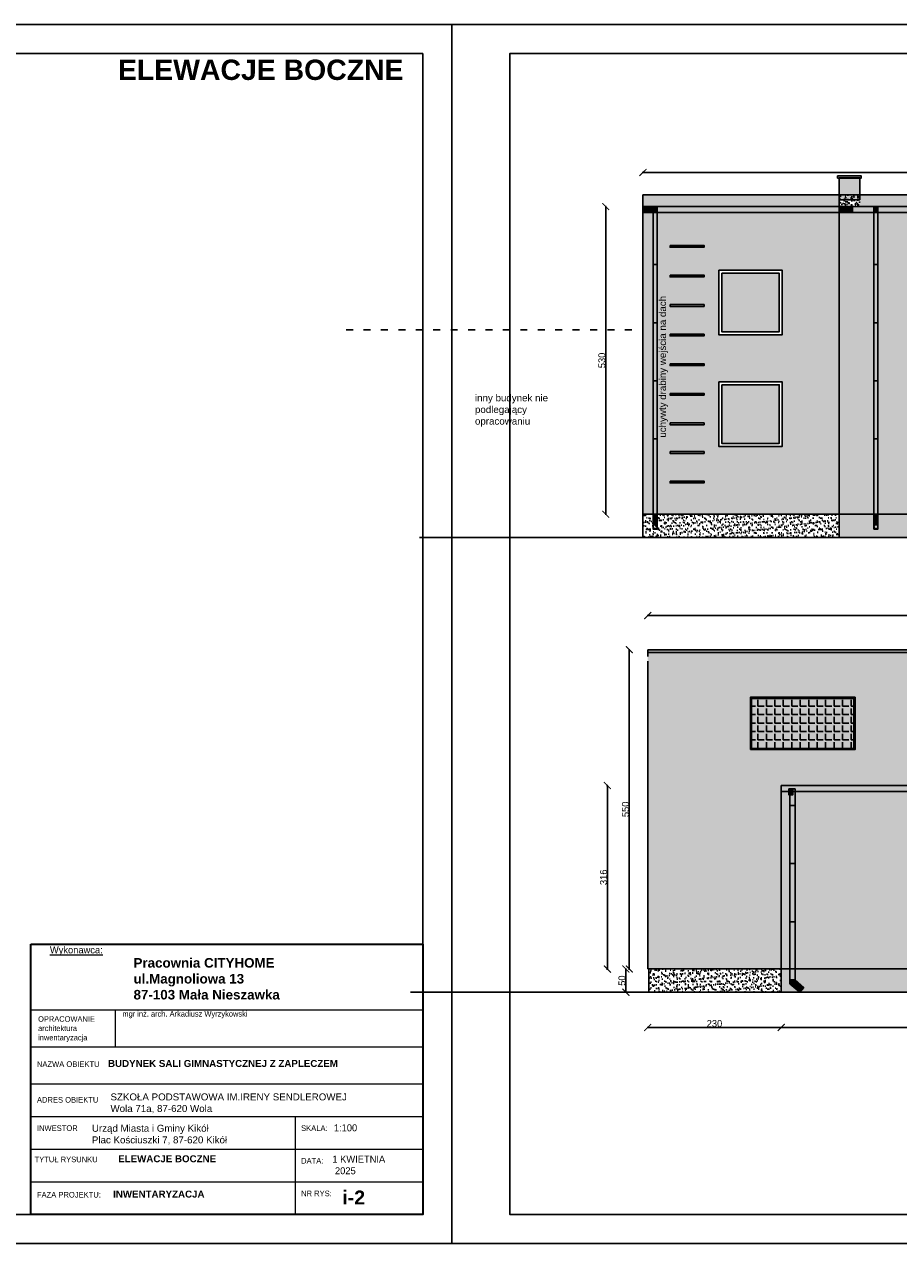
# Model space of a CAD drawing. Header units: inches. Extents: x 2722 to 20832, y 590 to 2922.
# Tile 10 of 25: x 7926 to 9431, y 590 to 2690. Entities that reach past the tile are written whole.
import ezdxf

# ---------------------------------------------------------------- set-up
doc = ezdxf.new("R2010")
doc.units = ezdxf.units.IN
doc.header["$MEASUREMENT"] = 0
doc.linetypes.add('ACAD_ISO03W100', pattern=[30, 12, -18])
doc.dimstyles.new('ISO-25', dxfattribs={"dimtxt": 12, "dimasz": 12, "dimexe": 1.25, "dimexo": 0.625, "dimtad": 1, "dimtoh": 1, "dimdec": 1, "dimtxsty": 'Standard', "dimblk": 'ARCHTICK', "dimcen": 2.5, "dimadec": 0, "dimazin": 0, "dimtfac": 1, "dimtdec": 1, "dimtmove": 0, "dimatfit": 3, "dimldrblk": 'ARCHTICK', "dimfxl": 1, "dimfxlon": 1, "dimarcsym": 0})
pattern_1 = [(37.5, (91.4354, 0), (-0.314967, 9.634119), [0, -7.6, 0, -8.5, 0, -8.125]), (7.5, (91.435, 0), (8.848884, 14.11073), [0, -4.1, 0, -6.85, 0, -2.625]), (327.5, (85.285, 0), (15.570709, 0.028295), [0, -2.5, 0, -9, 0, -11.75]), (317.5, (85.285, 0), (15.030633, 4.388378), [0, -1.25, 0, -5.9, 0, -6.75])]
pattern_2 = [(50, (0, 0), (14.345204, -1.255043), [1.5, -16.5]), (355, (0, 0), (-2.775027, 15.043843), [1.2, -13.2]), (100.45144, (1.195, -0.105), (11.570177, 13.7888), [1.274804, -14.022842]), (46.1842, (0, 4), (21.344827, -3.310386), [2.25, -24.75]), (96.63564, (1.779, 3.724), (18.69324, 19.482372), [1.912207, -21.034275]), (351.18416, (0, 4), (18.69324, 19.48237), [1.8, -19.8]), (21, (2, 3), (11.938141, -8.052378), [1.5, -16.5]), (326, (2, 3), (4.866307, 14.503), [1.2, -13.2]), (71.45144, (2.995, 2.329), (16.804448, 6.450623), [1.274804, -14.022842]), (37.5, (0, 0), (0.243197, 6.657877), [0, -13.04, 0, -13.4, 0, -13.25]), (7.5, (0, 0), (5.2613907, 7.8882342), [0, -7.64, 0, -12.74, 0, -5.05]), (327.5, (-4.46, 0), (10.6764487, -0.4510974), [0, -5, 0, -15.6, 0, -20.7]), (317.5, (-6.46, 0), (11.663723, 2.0021), [0, -6.5, 0, -10.36, 0, -14.7])]

# ---------------------------------------------------------------- blocks, each defined once
blk = doc.blocks.new('_ArchTick')
at = {"color": 0, "linetype": 'ByBlock', "const_width": 0.15}
blk.add_lwpolyline([(-0.5, -0.5), (0.5, 0.5)], dxfattribs=at)
blk = doc.blocks.new('*D138')
at = {"color": 0, "lineweight": -2, "transparency": 16777216}
for p, q in [((8927.9, 2376.2), (8925.7, 2376.2)), ((8926.9, 2376.2), (8926.9, 1846.2)), ((8927.9, 1846.2), (8925.7, 1846.2))]:
    blk.add_line(p, q, dxfattribs=at)
at = {"layer": 'Defpoints', "color": 0, "transparency": 16777216}
for p in [(9328.9, 2376.2), (8926.9, 1846.2), (9328.9, 1846.2)]:
    blk.add_point(p, dxfattribs=at)
at = {"color": 0, "lineweight": -2, "transparency": 16777216, "xscale": 12, "yscale": 12, "zscale": 12}
for p, rotation in [((8926.9, 2376.2), 90), ((8926.9, 1846.2), 270)]:
    blk.add_blockref('_ArchTick', p, dxfattribs=dict(at, rotation=rotation))
at = {"color": 0, "transparency": 16777216, "insert": (8920.3, 2111.2), "char_height": 12, "attachment_point": 5, "rotation": 90}
blk.add_mtext('530', dxfattribs=at)
blk = doc.blocks.new('*D141')
at = {"color": 0, "lineweight": -2, "transparency": 16777216}
for p, q in [((8990.9, 2433.9), (8990.9, 2436.1)), ((10848.9, 2433.9), (10848.9, 2436.1)), ((8990.9, 2434.9), (10848.9, 2434.9))]:
    blk.add_line(p, q, dxfattribs=at)
at = {"layer": 'Defpoints', "color": 0, "transparency": 16777216}
for p in [(10848.9, 2434.9), (8990.9, 2376.2), (10848.9, 2376.2)]:
    blk.add_point(p, dxfattribs=at)
at = {"color": 0, "lineweight": -2, "transparency": 16777216, "xscale": 12, "yscale": 12, "zscale": 12, "rotation": 180}
blk.add_blockref('_ArchTick', (8990.9, 2434.9), dxfattribs=at)
at = {"color": 0, "lineweight": -2, "transparency": 16777216, "xscale": 12, "yscale": 12, "zscale": 12}
blk.add_blockref('_ArchTick', (10848.9, 2434.9), dxfattribs=at)
at = {"color": 0, "transparency": 16777216, "insert": (9919.9, 2441.5), "char_height": 12, "attachment_point": 5}
blk.add_mtext('1858', dxfattribs=at)
blk = doc.blocks.new('*D142')
at = {"color": 0, "lineweight": -2, "transparency": 16777216}
for p, q in [((8962.5, 1063), (8960.3, 1063)), ((8961.5, 1063), (8961.5, 1023)), ((8962.5, 1023), (8960.3, 1023))]:
    blk.add_line(p, q, dxfattribs=at)
at = {"layer": 'Defpoints', "color": 0, "transparency": 16777216}
for p in [(9001.1, 1063), (8961.5, 1023), (9001.1, 1023)]:
    blk.add_point(p, dxfattribs=at)
at = {"color": 0, "lineweight": -2, "transparency": 16777216, "xscale": 12, "yscale": 12, "zscale": 12}
for p, rotation in [((8961.5, 1063), 90), ((8961.5, 1023), 270)]:
    blk.add_blockref('_ArchTick', p, dxfattribs=dict(at, rotation=rotation))
at = {"color": 0, "transparency": 16777216, "insert": (8954.9, 1043), "char_height": 12, "attachment_point": 5, "rotation": 90}
blk.add_mtext('50', dxfattribs=at)
blk = doc.blocks.new('*D143')
at = {"color": 0, "lineweight": -2, "transparency": 16777216}
for p, q in [((8968.5, 1613), (8966.3, 1613)), ((8967.5, 1613), (8967.5, 1063)), ((8968.5, 1063), (8966.3, 1063))]:
    blk.add_line(p, q, dxfattribs=at)
at = {"layer": 'Defpoints', "color": 0, "transparency": 16777216}
for p in [(8999.1, 1613), (8967.5, 1063), (8999.1, 1063)]:
    blk.add_point(p, dxfattribs=at)
at = {"color": 0, "lineweight": -2, "transparency": 16777216, "xscale": 12, "yscale": 12, "zscale": 12}
for p, rotation in [((8967.5, 1613), 90), ((8967.5, 1063), 270)]:
    blk.add_blockref('_ArchTick', p, dxfattribs=dict(at, rotation=rotation))
at = {"color": 0, "transparency": 16777216, "insert": (8960.9, 1338), "char_height": 12, "attachment_point": 5, "rotation": 90}
blk.add_mtext('550', dxfattribs=at)
blk = doc.blocks.new('*D144')
at = {"color": 0, "lineweight": -2, "transparency": 16777216}
for p, q in [((8999.1, 1670.7), (8999.1, 1672.9)), ((10857.1, 1671.7), (8999.1, 1671.7)), ((10857.1, 1670.7), (10857.1, 1672.9))]:
    blk.add_line(p, q, dxfattribs=at)
at = {"layer": 'Defpoints', "color": 0, "transparency": 16777216}
for p in [(8999.1, 1671.7), (8999.1, 1613), (10857.1, 1613)]:
    blk.add_point(p, dxfattribs=at)
at = {"color": 0, "lineweight": -2, "transparency": 16777216, "xscale": 12, "yscale": 12, "zscale": 12, "rotation": 180}
blk.add_blockref('_ArchTick', (8999.1, 1671.7), dxfattribs=at)
at = {"color": 0, "lineweight": -2, "transparency": 16777216, "xscale": 12, "yscale": 12, "zscale": 12}
blk.add_blockref('_ArchTick', (10857.1, 1671.7), dxfattribs=at)
at = {"color": 0, "transparency": 16777216, "insert": (9928.1, 1678.3), "char_height": 12, "attachment_point": 5}
blk.add_mtext('1858', dxfattribs=at)
blk = doc.blocks.new('*D145')
at = {"color": 0, "lineweight": -2, "transparency": 16777216}
for p, q in [((8999.1, 963.4), (8999.1, 961.1)), ((8999.1, 962.4), (9229.1, 962.4)), ((9229.1, 963.4), (9229.1, 961.1))]:
    blk.add_line(p, q, dxfattribs=at)
at = {"layer": 'Defpoints', "color": 0, "transparency": 16777216}
for p in [(8999.1, 1104.3), (9229.1, 1104.3), (9229.1, 962.4)]:
    blk.add_point(p, dxfattribs=at)
at = {"color": 0, "lineweight": -2, "transparency": 16777216, "xscale": 12, "yscale": 12, "zscale": 12, "rotation": 180}
blk.add_blockref('_ArchTick', (8999.1, 962.4), dxfattribs=at)
at = {"color": 0, "lineweight": -2, "transparency": 16777216, "xscale": 12, "yscale": 12, "zscale": 12}
blk.add_blockref('_ArchTick', (9229.1, 962.4), dxfattribs=at)
at = {"color": 0, "transparency": 16777216, "insert": (9114.1, 969), "char_height": 12, "attachment_point": 5}
blk.add_mtext('230', dxfattribs=at)
blk = doc.blocks.new('*D148')
at = {"color": 0, "lineweight": -2, "transparency": 16777216}
for p, q in [((9229.1, 963.4), (9229.1, 961.1)), ((9229.1, 962.4), (9741.1, 962.4)), ((9741.1, 963.4), (9741.1, 961.1))]:
    blk.add_line(p, q, dxfattribs=at)
at = {"layer": 'Defpoints', "color": 0, "transparency": 16777216}
for p in [(9229.1, 1104.3), (9741.1, 1063), (9741.1, 962.4)]:
    blk.add_point(p, dxfattribs=at)
at = {"color": 0, "lineweight": -2, "transparency": 16777216, "xscale": 12, "yscale": 12, "zscale": 12, "rotation": 180}
blk.add_blockref('_ArchTick', (9229.1, 962.4), dxfattribs=at)
at = {"color": 0, "lineweight": -2, "transparency": 16777216, "xscale": 12, "yscale": 12, "zscale": 12}
blk.add_blockref('_ArchTick', (9741.1, 962.4), dxfattribs=at)
at = {"color": 0, "transparency": 16777216, "insert": (9485.1, 969), "char_height": 12, "attachment_point": 5}
blk.add_mtext('512', dxfattribs=at)
blk = doc.blocks.new('*D150')
at = {"color": 0, "lineweight": -2, "transparency": 16777216}
for p, q in [((8930.7, 1379), (8928.4, 1379)), ((8929.7, 1379), (8929.7, 1063)), ((8930.7, 1063), (8928.4, 1063))]:
    blk.add_line(p, q, dxfattribs=at)
at = {"layer": 'Defpoints', "color": 0, "transparency": 16777216}
for p in [(9229.1, 1379), (8929.7, 1063), (9229.1, 1063)]:
    blk.add_point(p, dxfattribs=at)
at = {"color": 0, "lineweight": -2, "transparency": 16777216, "xscale": 12, "yscale": 12, "zscale": 12}
for p, rotation in [((8929.7, 1379), 90), ((8929.7, 1063), 270)]:
    blk.add_blockref('_ArchTick', p, dxfattribs=dict(at, rotation=rotation))
at = {"color": 0, "transparency": 16777216, "insert": (8923.1, 1221), "char_height": 12, "attachment_point": 5, "rotation": 90}
blk.add_mtext('316', dxfattribs=at)

msp = doc.modelspace()

# ---------------------------------------------------------------- hatches: boundary and pattern name
at = {"true_color": 0x636466, "transparency": 33554610}
h = msp.add_hatch(color=251, dxfattribs=at)
h.dxf.hatch_style = 1
h.paths.add_polyline_path([(9326.01, 2429), (9326.01, 2425.42), (9366.95, 2425.42), (9366.95, 2429)])
at = {"linetype": 'ACAD_ISO03W100', "true_color": 0xc7c8ca}
h = msp.add_hatch(color=9, dxfattribs=at)
h.dxf.hatch_style = 1
h.paths.add_polyline_path([(9364.22, 2425.48), (9328.9, 2425.48), (9328.9, 2396.22), (9364.22, 2396.22)])
at = {"true_color": 0x000000, "transparency": 33554687}
h = msp.add_hatch(dxfattribs=at)
h.set_pattern_fill('AR-CONC', color=18, scale=2)
h.set_pattern_definition(pattern_2)
h.paths.add_polyline_path([(9328.9, 2396.22), (8990.9, 2396.22), (8990.9, 2376.22), (9328.9, 2376.22)], flags=17)
at = {"linetype": 'ACAD_ISO03W100', "true_color": 0xc7c8ca}
h = msp.add_hatch(color=9, dxfattribs=at)
h.dxf.hatch_style = 1
h.paths.add_polyline_path([(9364.22, 2396.22), (9328.9, 2396.22), (9328.9, 2388.11), (9364.22, 2388.11)])
at = {"true_color": 0xc7c8ca, "transparency": 33554610}
h = msp.add_hatch(dxfattribs=at)
h.set_pattern_fill('AR-CONC', color=9, scale=2)
h.set_pattern_definition(pattern_2)
h.paths.add_polyline_path([(9364.22, 2396.22), (9328.9, 2396.22), (9328.9, 2376.22), (9364.22, 2376.22)], flags=17)
h = msp.add_hatch(dxfattribs=at)
h.set_pattern_fill('AR-CONC', color=9, scale=2)
h.set_pattern_definition(pattern_2)
h.paths.add_polyline_path([(9364.22, 2396.22), (9328.9, 2396.22), (9328.9, 2376.22), (9364.22, 2376.22)])
at = {"true_color": 0x000000, "transparency": 33554687}
h = msp.add_hatch(dxfattribs=at)
h.set_pattern_fill('AR-CONC', color=18, scale=2)
h.set_pattern_definition(pattern_2)
h.paths.add_polyline_path([(10848.9, 2396.22), (9364.22, 2396.22), (9364.22, 2376.22), (10848.9, 2376.22)])
at = {"true_color": 0xc7c8ca, "transparency": 33554559}
h = msp.add_hatch(color=9, dxfattribs=at)
h.dxf.hatch_style = 1
h.paths.add_polyline_path([(9328.9, 2376.22), (8990.9, 2376.22), (8990.9, 1846.22), (9328.9, 1846.22)])
h.paths.add_polyline_path([(9230.74, 2266.47), (9230.74, 2155.5), (9121.6, 2155.5), (9121.6, 2266.47)], flags=16)
h.paths.add_polyline_path([(9230.74, 2074.19), (9230.74, 1963.22), (9121.6, 1963.22), (9121.6, 2074.19)], flags=16)
at = {"true_color": 0x636466, "transparency": 33554610}
h = msp.add_hatch(color=251, dxfattribs=at)
h.dxf.hatch_style = 1
h.paths.add_polyline_path([(9008.56, 2376.22), (8990.9, 2376.22), (8990.9, 2366.06), (9008.56, 2366.06)])
h = msp.add_hatch(color=251, dxfattribs=at)
h.dxf.hatch_style = 1
h.paths.add_polyline_path([(9008.56, 1976.22), (9015.5, 1976.22), (9015.5, 2376.22), (9008.56, 2376.22)])
h = msp.add_hatch(color=251, dxfattribs=at)
h.dxf.hatch_style = 1
h.paths.add_polyline_path([(9008.56, 2076.22), (9015.5, 2076.22), (9015.5, 2376.22), (9008.56, 2376.22)])
h = msp.add_hatch(color=251, dxfattribs=at)
h.dxf.hatch_style = 1
h.paths.add_polyline_path([(9008.56, 2176.22), (9015.5, 2176.22), (9015.5, 2376.22), (9008.56, 2376.22)])
h = msp.add_hatch(color=251, dxfattribs=at)
h.dxf.hatch_style = 1
h.paths.add_polyline_path([(9008.56, 2276.22), (9015.5, 2276.22), (9015.5, 2376.22), (9008.56, 2376.22)])
h = msp.add_hatch(color=251, dxfattribs=at)
h.dxf.hatch_style = 1
h.paths.add_polyline_path([(9015.5, 2376.22), (9008.56, 2376.22), (9008.56, 2366.06), (9015.5, 2366.06)])
h = msp.add_hatch(color=251, dxfattribs=at)
h.dxf.hatch_style = 1
h.paths.add_polyline_path([(9328.9, 2366.06), (9328.9, 2376.22), (9015.5, 2376.22), (9015.5, 2366.06)])
at = {"true_color": 0x000000, "transparency": 33554687}
h = msp.add_hatch(dxfattribs=at)
h.set_pattern_fill('AR-CONC', color=18, scale=2)
h.set_pattern_definition(pattern_2)
h.paths.add_polyline_path([(9364.22, 2387.72), (9328.9, 2387.72), (9328.9, 2376.22), (9364.22, 2376.22)])
at = {"true_color": 0xc7c8ca}
h = msp.add_hatch(color=9, dxfattribs=at)
h.dxf.hatch_style = 1
h.paths.add_polyline_path([(9328.9, 2376.22), (9328.9, 1846.22), (10838.9, 1846.22), (10848.9, 1846.22), (10848.9, 2376.22)])
h.paths.add_polyline_path([(9873.9, 2141.22), (9873.9, 1976.22), (9728.9, 1976.22), (9728.9, 2141.22)], flags=16)
h.paths.add_polyline_path([(9868.9, 2136.22), (9868.9, 1981.22), (9733.9, 1981.22), (9733.9, 2136.22)], flags=0)
h.paths.add_polyline_path([(9867.9, 2135.22), (9867.9, 1982.22), (9734.9, 1982.22), (9734.9, 2135.22)], flags=0)
h.paths.add_polyline_path([(9683.9, 2141.22), (9683.9, 1976.22), (9538.9, 1976.22), (9538.9, 2141.22)], flags=16)
h.paths.add_polyline_path([(9678.9, 2136.22), (9678.9, 1981.22), (9543.9, 1981.22), (9543.9, 2136.22)], flags=0)
h.paths.add_polyline_path([(9677.9, 2135.22), (9677.9, 1982.22), (9544.9, 1982.22), (9544.9, 2135.22)], flags=0)
h.paths.add_polyline_path([(9949.9, 2141.22), (10094.9, 2141.22), (10094.9, 1976.22), (9949.9, 1976.22)], flags=16)
h.paths.add_polyline_path([(9954.9, 2136.22), (10089.9, 2136.22), (10089.9, 1981.22), (9954.9, 1981.22)], flags=0)
h.paths.add_polyline_path([(9955.9, 2135.22), (10088.9, 2135.22), (10088.9, 1982.22), (9955.9, 1982.22)], flags=0)
h.paths.add_polyline_path([(10140.9, 2141.22), (10285.9, 2141.22), (10285.9, 1976.22), (10140.9, 1976.22)], flags=16)
h.paths.add_polyline_path([(10145.9, 2136.22), (10280.9, 2136.22), (10280.9, 1981.22), (10145.9, 1981.22)], flags=0)
h.paths.add_polyline_path([(10146.9, 2135.22), (10279.9, 2135.22), (10279.9, 1982.22), (10146.9, 1982.22)], flags=0)
h.paths.add_polyline_path([(10333.9, 2141.22), (10478.9, 2141.22), (10478.9, 1976.22), (10333.9, 1976.22)], flags=16)
h.paths.add_polyline_path([(10338.9, 2136.22), (10473.9, 2136.22), (10473.9, 1981.22), (10338.9, 1981.22)], flags=0)
h.paths.add_polyline_path([(10339.9, 2135.22), (10472.9, 2135.22), (10472.9, 1982.22), (10339.9, 1982.22)], flags=0)
h.paths.add_polyline_path([(10533.9, 2141.22), (10678.9, 2141.22), (10678.9, 1976.22), (10533.9, 1976.22)], flags=16)
h.paths.add_polyline_path([(10538.9, 2136.22), (10673.9, 2136.22), (10673.9, 1981.22), (10538.9, 1981.22)], flags=0)
h.paths.add_polyline_path([(10539.9, 2135.22), (10672.9, 2135.22), (10672.9, 1982.22), (10539.9, 1982.22)], flags=0)
at = {"true_color": 0x636466, "transparency": 33554610}
h = msp.add_hatch(color=251, dxfattribs=at)
h.dxf.hatch_style = 1
h.paths.add_polyline_path([(9328.9, 2376.22), (9328.9, 2366.06), (9388.65, 2366.06), (9388.65, 2376.22)])
h = msp.add_hatch(color=251, dxfattribs=at)
h.dxf.hatch_style = 1
h.paths.add_polyline_path([(9346.56, 2376.22), (9328.9, 2376.22), (9328.9, 2366.06), (9346.56, 2366.06)])
h = msp.add_hatch(color=251, dxfattribs=at)
h.dxf.hatch_style = 1
h.paths.add_polyline_path([(9353.5, 2376.22), (9346.56, 2376.22), (9346.56, 2366.06), (9353.5, 2366.06)])
h = msp.add_hatch(color=251, dxfattribs=at)
h.dxf.hatch_style = 1
h.paths.add_polyline_path([(9395.59, 2376.22), (9388.65, 2376.22), (9388.65, 2366.06), (9395.59, 2366.06)])
h = msp.add_hatch(color=251, dxfattribs=at)
h.dxf.hatch_style = 1
h.paths.add_polyline_path([(10848.9, 2376.22), (9395.59, 2376.22), (9395.59, 2366.06), (10848.9, 2366.06)])
h = msp.add_hatch(color=251, dxfattribs=at)
h.dxf.hatch_style = 1
h.paths.add_polyline_path([(9395.59, 2366.06), (9388.65, 2366.06), (9388.65, 2276.22), (9395.59, 2276.22)])
h = msp.add_hatch(color=251, dxfattribs=at)
h.dxf.hatch_style = 1
h.paths.add_polyline_path([(9395.59, 2276.22), (9388.65, 2276.22), (9388.65, 2176.22), (9395.59, 2176.22)])
at = {"transparency": 33554508}
h = msp.add_hatch(color=256, dxfattribs=at)
h.dxf.hatch_style = 1
h.set_gradient(color1=(94, 103, 175))
h.paths.add_polyline_path([(9225.74, 2160.5), (9225.74, 2261.47), (9126.6, 2261.47), (9126.6, 2160.5)])
at = {"true_color": 0x636466, "transparency": 33554610}
h = msp.add_hatch(color=251, dxfattribs=at)
h.dxf.hatch_style = 1
h.paths.add_polyline_path([(9395.59, 2176.22), (9388.65, 2176.22), (9388.65, 2076.22), (9395.59, 2076.22)])
at = {"transparency": 33554508}
h = msp.add_hatch(color=256, dxfattribs=at)
h.dxf.hatch_style = 1
h.set_gradient(color1=(94, 103, 175))
h.paths.add_polyline_path([(9225.74, 1968.22), (9225.74, 2069.19), (9126.6, 2069.19), (9126.6, 1968.22)])
at = {"true_color": 0x636466, "transparency": 33554610}
h = msp.add_hatch(color=251, dxfattribs=at)
h.dxf.hatch_style = 1
h.paths.add_polyline_path([(9395.59, 2076.22), (9388.65, 2076.22), (9388.65, 1976.22), (9395.59, 1976.22)])
h = msp.add_hatch(color=251, dxfattribs=at)
h.dxf.hatch_style = 1
h.paths.add_polyline_path([(9015.5, 1976.22), (9008.56, 1976.22), (9008.56, 1846.22), (9015.5, 1846.22)])
h = msp.add_hatch(color=251, dxfattribs=at)
h.dxf.hatch_style = 1
h.paths.add_polyline_path([(9395.59, 1976.22), (9388.65, 1976.22), (9388.65, 1846.22), (9395.59, 1846.22)])
at = {"true_color": 0xc7c8ca, "transparency": 33554559}
h = msp.add_hatch(dxfattribs=at)
h.set_pattern_fill('AR-SAND', color=9, scale=5)
h.set_pattern_definition(pattern_1)
h.paths.add_polyline_path([(9328.9, 1846.22), (8990.9, 1846.22), (8990.9, 1806.22), (9328.9, 1806.22)])
at = {"true_color": 0x636466, "transparency": 33554610}
h = msp.add_hatch(color=251, dxfattribs=at)
h.dxf.hatch_style = 1
h.paths.add_polyline_path([(9015.5, 1846.22), (9008.56, 1846.22), (9008.56, 1824.68, -1), (9015.5, 1824.68)])
at = {"true_color": 0xc7c8ca}
h = msp.add_hatch(dxfattribs=at)
h.set_pattern_fill('AR-SAND', color=9, scale=5)
h.set_pattern_definition(pattern_1)
h.paths.add_polyline_path([(10846.9, 1846.22), (10678.9, 1846.22), (9328.9, 1846.22), (9328.9, 1806.22), (10846.9, 1806.22)])
at = {"true_color": 0x636466, "transparency": 33554610}
h = msp.add_hatch(color=251, dxfattribs=at)
h.dxf.hatch_style = 1
h.paths.add_polyline_path([(9395.59, 1846.22), (9388.65, 1846.22), (9388.65, 1824.68, -1), (9395.59, 1824.68)])
h = msp.add_hatch(color=251, dxfattribs=at)
h.dxf.hatch_style = 1
h.paths.add_polyline_path([(10857.11, 1613.02), (10519.11, 1613.02), (8999.11, 1613.02), (8999.11, 1608.02), (10519.11, 1608.02), (10857.11, 1608.02)])
at = {"true_color": 0x939598, "transparency": 33554585}
h = msp.add_hatch(color=252, dxfattribs=at)
h.dxf.hatch_style = 1
h.paths.add_polyline_path([(8999.11, 1063.02), (9229.11, 1063.02), (9229.11, 1379.02), (10857.11, 1379.02), (10857.11, 1593.02), (10857.11, 1608.02), (10519.11, 1608.02), (8999.11, 1608.02), (8999.11, 1593.02)])
h.paths.add_polyline_path([(9176.11, 1441.02), (9176.11, 1531.02), (9356.11, 1531.02), (9356.11, 1441.02)], flags=16)
h.paths.add_polyline_path([(9178.11, 1443.02), (9178.11, 1529.02), (9354.11, 1529.02), (9354.11, 1443.02)], flags=0)
h.paths.add_polyline_path([(9669.11, 1441.02), (9669.11, 1531.02), (9849.11, 1531.02), (9849.11, 1441.02)], flags=16)
h.paths.add_polyline_path([(9671.11, 1443.02), (9671.11, 1529.02), (9847.11, 1529.02), (9847.11, 1443.02)], flags=0)
h.paths.add_polyline_path([(10162.11, 1441.02), (10162.11, 1531.02), (10342.11, 1531.02), (10342.11, 1441.02)], flags=16)
h.paths.add_polyline_path([(10164.11, 1443.02), (10164.11, 1529.02), (10340.11, 1529.02), (10340.11, 1443.02)], flags=0)
at = {"true_color": 0x000000}
h = msp.add_hatch(dxfattribs=at)
h.set_pattern_fill('ANGLE', color=18, scale=53)
h.set_pattern_definition([(0, (-343.179, 0), (0, 14.575), [10.6, -3.975]), (90, (-343.179, 0), (-14.575, 9e-16), [10.6, -3.975])])
h.paths.add_polyline_path([(9178.11, 1529.02), (9178.11, 1443.02), (9354.11, 1443.02), (9354.11, 1529.02)])
at = {"true_color": 0xc7c8ca, "transparency": 33554559}
h = msp.add_hatch(color=9, dxfattribs=at)
h.dxf.hatch_style = 1
h.set_gradient(color1=(199, 200, 202))
h.paths.add_polyline_path([(9354.11, 1529.02), (9178.11, 1529.02), (9178.11, 1443.02), (9354.11, 1443.02)])
at = {"true_color": 0xc7c8ca, "transparency": 33554585}
h = msp.add_hatch(color=9, dxfattribs=at)
h.dxf.hatch_style = 1
h.paths.add_polyline_path([(9229.11, 1379.02), (9229.11, 1063.02), (9741.11, 1063.02), (9741.11, 1315.02), (10857.11, 1315.02), (10857.11, 1379.02)])
at = {"true_color": 0x636466}
h = msp.add_hatch(color=251, dxfattribs=at)
h.dxf.hatch_style = 1
h.paths.add_polyline_path([(10857.11, 1369.02), (10857.11, 1379.02), (9229.11, 1379.02), (9229.11, 1369.02)])
h = msp.add_hatch(color=251, dxfattribs=at)
h.dxf.hatch_style = 1
h.paths.add_polyline_path([(9249.15, 1373.11), (9242.14, 1373.11), (9242.14, 1363.11), (9249.15, 1363.11)])
at = {"true_color": 0xc7c8ca}
h = msp.add_hatch(color=9, dxfattribs=at)
h.dxf.hatch_style = 1
h.paths.add_polyline_path([(9252.8, 1373.11), (9249.15, 1373.11), (9249.15, 1363.11), (9244.1, 1363.11), (9244.1, 1344.51), (9252.8, 1344.51)], flags=17)
h = msp.add_hatch(color=9, dxfattribs=at)
h.dxf.hatch_style = 1
h.paths.add_polyline_path([(9252.8, 1144.51), (9252.8, 1373.11), (9244.1, 1373.11), (9244.1, 1144.51)], flags=17)
h = msp.add_hatch(color=9, dxfattribs=at)
h.dxf.hatch_style = 1
h.paths.add_polyline_path([(9244.1, 1244.51), (9252.8, 1244.51), (9252.8, 1373.11), (9244.1, 1373.11)], flags=17)
h = msp.add_hatch(color=9, dxfattribs=at)
h.dxf.hatch_style = 1
h.paths.add_polyline_path([(9252.8, 1044.51), (9244.1, 1044.51), (9244.1, 1037.49)], flags=16)
h.paths.add_polyline_path([(9252.8, 1144.51), (9244.1, 1144.51), (9244.1, 1044.51), (9252.8, 1044.51)], flags=17)
at = {"true_color": 0xc7c8ca, "transparency": 33554559}
h = msp.add_hatch(dxfattribs=at)
h.set_pattern_fill('AR-SAND', color=9, scale=5)
h.set_pattern_definition([(37.5, (-2638.1845, -783.205), (-0.314967, 9.634119), [0, -7.6, 0, -8.5, 0, -8.125]), (7.5, (-2638.185, -783.205), (8.848884, 14.11073), [0, -4.1, 0, -6.85, 0, -2.625]), (327.5, (-2644.3345, -783.205), (15.5707093, 0.028295), [0, -2.5, 0, -9, 0, -11.75]), (317.5, (-2644.335, -783.205), (15.030633, 4.388378), [0, -1.25, 0, -5.9, 0, -6.75])])
h.paths.add_polyline_path([(9001.11, 1063.02), (9169.11, 1063.02), (9229.11, 1063.02), (9229.11, 1023.02), (9001.11, 1023.02)])
at = {"true_color": 0xc7c8ca}
h = msp.add_hatch(dxfattribs=at)
h.set_pattern_fill('AR-SAND', color=9, scale=5)
h.set_pattern_definition([(37.5, (-2410.1846, -783.205), (-0.314967, 9.634119), [0, -7.6, 0, -8.5, 0, -8.125]), (7.5, (-2410.185, -783.205), (8.848884, 14.11073), [0, -4.1, 0, -6.85, 0, -2.625]), (327.5, (-2416.3346, -783.205), (15.5707093, 0.028295), [0, -2.5, 0, -9, 0, -11.75]), (317.5, (-2416.335, -783.205), (15.030633, 4.388378), [0, -1.25, 0, -5.9, 0, -6.75])])
h.paths.add_polyline_path([(9229.11, 1063.02), (9397.11, 1063.02), (9741.11, 1063.02), (9741.11, 1023.02), (9229.11, 1023.02)])
h = msp.add_hatch(color=9, dxfattribs=at)
h.dxf.hatch_style = 1
h.paths.add_polyline_path([(9252.8, 1044.51), (9244.1, 1037.49), (9260.98, 1023.02), (9268.13, 1031.36)], flags=17)
h.paths.add_polyline_path([(9252.8, 1044.51), (9244.1, 1044.51), (9244.1, 1037.49)], flags=16)

# ---------------------------------------------------------------- linework, layer by layer
for p, q in [((8990.9, 2396.22), (10848.9, 2396.22)), ((8990.9, 2396.22), (8990.9, 2376.22)), ((8990.9, 1806.22), (8990.9, 2376.22)), ((9328.9, 2376.22), (8990.9, 2376.22)), ((9008.56, 2376.22), (9008.56, 2276.22)), ((9328.9, 2387.72), (9364.22, 2387.72)), ((9328.9, 1846.22), (9328.9, 2376.22)), ((10848.9, 2376.22), (9328.9, 2376.22)), ((9346.56, 2376.22), (9353.5, 2376.22)), ((9388.65, 2376.22), (9395.59, 2376.22)), ((9388.65, 2376.22), (9388.65, 2276.22)), ((9328.9, 2366.06), (8990.9, 2366.06)), ((9008.56, 2276.22), (9015.5, 2276.22)), ((9388.65, 2276.22), (9395.59, 2276.22)), ((9008.56, 2176.22), (9015.5, 2176.22)), ((9388.65, 2176.22), (9395.59, 2176.22)), ((9008.56, 2076.22), (9015.5, 2076.22)), ((9388.65, 2076.22), (9395.59, 2076.22)), ((9008.56, 1976.22), (9015.5, 1976.22)), ((9388.65, 1976.22), (9395.59, 1976.22)), ((9328.9, 1846.22), (8990.9, 1846.22)), ((8990.9, 1846.22), (10838.9, 1846.22)), ((9328.9, 1846.22), (9328.9, 1806.22)), ((8606.43, 1806.22), (11013.2, 1806.22)), ((9328.9, 1806.22), (8904.09, 1806.22)), ((8999.11, 1613.02), (10519.11, 1613.02)), ((8999.11, 1608.02), (10519.11, 1608.02)), ((8999.11, 1063.02), (8999.11, 1593.02)), ((9229.11, 1063.02), (9229.11, 1379.02)), ((9229.11, 1379.02), (9229.11, 1023.02)), ((9229.11, 1023.02), (9229.11, 1379.02)), ((9229.11, 1379.02), (10857.11, 1379.02)), ((9229.11, 1369.02), (10857.11, 1369.02)), ((9252.8, 1344.51), (9244.1, 1344.51)), ((9252.8, 1244.51), (9244.1, 1244.51)), ((9252.8, 1144.51), (9244.1, 1144.51)), ((8999.11, 1063.02), (9001.11, 1063.02)), ((8999.11, 1063.02), (9169.11, 1063.02)), ((8999.11, 1063.02), (9229.11, 1063.02)), ((9001.11, 1063.02), (9001.11, 1023.02)), ((10857.11, 1063.02), (9009.11, 1063.02)), ((9252.8, 1044.51), (9244.1, 1037.49)), ((9244.1, 1037.49), (9252.8, 1044.51)), ((9252.8, 1044.51), (9244.1, 1044.51)), ((9244.1, 1037.49), (9260.98, 1023.02)), ((9252.8, 1044.51), (9268.13, 1031.36)), ((9260.98, 1023.02), (9268.13, 1031.36)), ((10984.17, 1023.02), (8590.46, 1023.02))]:
    msp.add_line(p, q)
at = {"linetype": 'ACAD_ISO03W100'}
for p, q in [((9328.9, 2376.22), (9328.9, 2396.22)), ((9328.9, 2387.72), (9328.9, 2396.22)), ((8479.9, 2163.74), (8990.9, 2163.74)), ((8999.11, 1613.02), (8999.11, 1593.02))]:
    msp.add_line(p, q, dxfattribs=at)
at = {"lineweight": 0}
for p, q in [((7936.99, 992.51), (8611.99, 992.51)), ((8082.44, 992.51), (8082.44, 928.76)), ((7936.99, 928.76), (8611.99, 928.76)), ((7936.99, 865.01), (8611.99, 865.01)), ((7936.99, 808.76), (8611.99, 808.76)), ((7936.99, 808.76), (8611.99, 808.76)), ((8391.87, 808.76), (8391.87, 640.01)), ((7936.99, 752.51), (8611.99, 752.51)), ((7936.99, 696.26), (8611.99, 696.26)), ((7936.99, 640.01), (8611.99, 640.01))]:
    msp.add_line(p, q, dxfattribs=at)
for points in [[(8661.99, 2690.01), (8661.99, 590.01), (5691.99, 590.01), (5691.99, 2690.01)], [(11631.99, 2690.01), (11631.99, 590.01), (8661.99, 590.01), (8661.99, 2690.01)], [(8611.99, 2640.01), (8611.99, 640.01), (5791.99, 640.01), (5791.99, 2640.01)], [(11581.99, 2640.01), (11581.99, 640.01), (8761.99, 640.01), (8761.99, 2640.01)], [(9326.01, 2425.42), (9366.95, 2425.42), (9366.95, 2429), (9326.01, 2429)], [(9008.56, 2376.22), (9015.5, 2376.22), (9015.5, 1820.6), (9008.56, 1820.6)], [(9328.9, 2376.22), (10848.9, 2376.22), (10848.9, 2366.06), (9328.9, 2366.06)], [(9388.65, 2376.22), (9395.59, 2376.22), (9395.59, 1820.6), (9388.65, 1820.6)], [(9037.77, 2309.17), (9096.31, 2309.17), (9096.31, 2306.09), (9037.77, 2306.09)], [(9037.77, 2258.24), (9096.31, 2258.24), (9096.31, 2255.16), (9037.77, 2255.16)], [(9121.6, 2266.47), (9230.74, 2266.47), (9230.74, 2155.5), (9121.6, 2155.5)], [(9126.6, 2261.47), (9225.74, 2261.47), (9225.74, 2160.5), (9126.6, 2160.5)], [(9037.77, 2207.31), (9096.31, 2207.31), (9096.31, 2204.23), (9037.77, 2204.23)], [(9037.77, 2156.38), (9096.31, 2156.38), (9096.31, 2153.3), (9037.77, 2153.3)], [(9037.77, 2105.45), (9096.31, 2105.45), (9096.31, 2102.37), (9037.77, 2102.37)], [(9121.6, 2074.19), (9230.74, 2074.19), (9230.74, 1963.22), (9121.6, 1963.22)], [(9126.6, 2069.19), (9225.74, 2069.19), (9225.74, 1968.22), (9126.6, 1968.22)], [(9037.77, 2054.52), (9096.31, 2054.52), (9096.31, 2051.44), (9037.77, 2051.44)], [(9037.77, 2003.59), (9096.31, 2003.59), (9096.31, 2000.51), (9037.77, 2000.51)], [(9037.77, 1954.19), (9096.31, 1954.19), (9096.31, 1951.12), (9037.77, 1951.12)], [(9037.77, 1903.26), (9096.31, 1903.26), (9096.31, 1900.19), (9037.77, 1900.19)], [(9176.11, 1441.02), (9356.11, 1441.02), (9356.11, 1531.02), (9176.11, 1531.02)], [(9178.11, 1443.02), (9354.11, 1443.02), (9354.11, 1529.02), (9178.11, 1529.02)], [(9242.14, 1373.11), (9249.15, 1373.11), (9249.15, 1363.11), (9242.14, 1363.11)]]:
    msp.add_lwpolyline(points, close=True)
for points in [[(9364.22, 2387.72), (9364.22, 2425.48), (9328.9, 2425.48), (9328.9, 2387.72)], [(9328.9, 2376.22), (9364.22, 2376.22)], [(9244.1, 1037.49), (9244.1, 1373.11), (9252.8, 1373.11), (9252.8, 1044.51)]]:
    msp.add_lwpolyline(points)
at = {"lineweight": 35}
msp.add_lwpolyline([(7936.99, 1105.76), (8611.99, 1105.76), (8611.99, 640.01), (7936.99, 640.01)], close=True, dxfattribs=at)
for centre in [(9012.03, 1824.68), (9392.12, 1824.68)]:
    msp.add_circle(centre, 3.47)

# ---------------------------------------------------------------- texts
at = {"color": 0, "lineweight": 0, "attachment_point": 1}
for s, insert, char_height in [('{\\fArial|b1|i0|c238|p34;ELEWACJE BOCZNE}', (8087.02, 2629.32), 35), ('{\\H1.08333x;NAZWA OBIEKTU    \\fArial|b1|i0|c238|p34;\\H1.23077x;BUDYNEK SALI GIMNASTYCZNEJ Z ZAPLECZEM}', (7947.5, 906.3), 9), ('{\\H1.08333x;ADRES OBIEKTU}', (7947.5, 842.55), 9), ('{\\f@Arial Unicode MS|b0|i0|c238|p34;SZKOŁA PODSTAWOWA IM.IRENY SENDLEROWEJ\\PWola 71a, 87-620 Wola}', (8074.16, 848.72), 12), ('{\\H1.08333x;INWESTOR}', (7947.5, 793.8), 9), ('{\\f@Arial Unicode MS|b0|i0|c238|p34;Urząd Miasta i Gminy Kikół\\PPlac Kościuszki 7, 87-620 Kikół  }  ', (8042.1, 794.66), 12), ('{\\H1.08333x;SKALA: ^I}', (8402.37, 793.8), 9), ('1:100', (8458.77, 795.49), 12), ('{\\H1.08333x;TYTUŁ RYSUNKU   \\fArial|b1|i0|c238|p34;\\H1.23077x;^IELEWACJE BOCZNE}', (7943.44, 742.14), 9), ('{\\H1.08333x;DATA:}', (8402.37, 737.55), 9), ('1 KWIETNIA\\P 2025', (8456.21, 741.51), 12), ('{\\H1.08333x;FAZA PROJEKTU: \\fArial|b1|i0|c238|p34;\\H1.15385x;    \\H1.06667x;INWENTARYZACJA}', (7947.5, 681.3), 9), ('{\\H1.08333x;NR RYS:^I}', (8402.37, 681.3), 9), ('{\\fArial|b1|i0|c238|p34;i-2}', (8473.34, 681.45), 24)]:
    msp.add_mtext_dynamic_manual_height_columns(s, width=919.2783, gutter_width=12.5, heights=[0], dxfattribs=dict(at, insert=insert, char_height=char_height))
at = {"insert": (9018.7, 2222.3), "char_height": 12, "attachment_point": 3, "rotation": 90}
msp.add_mtext_dynamic_manual_height_columns('{\\f@Arial Unicode MS|b0|i0|c238|p34;uchywty drabiny wejścia na dach}', width=369.5151, gutter_width=1, heights=[0], dxfattribs=at)
at = {"insert": (8701.76, 2052.69), "char_height": 12, "attachment_point": 1}
msp.add_mtext_dynamic_manual_height_columns('{\\f@Arial Unicode MS|b0|i0|c238|p34;inny budynek nie podlegający opracowaniu}', width=153.8095, gutter_width=1, heights=[0], dxfattribs=at)
at = {"color": 0, "lineweight": 0, "transparency": 33554687, "attachment_point": 1}
for s, width, insert, char_height in [('{\\LWykonawca: \\P\\fArial|b1|i0|c238|p34;\\H1.372x;\\l\\C7;^I^I^IPracownia CITYHOME\\P^I^I^Iul.Magnoliowa 13\\P^I^I^I87-103 Mała Nieszawka\\P^I^I\\fArial|b0|i0|c238|p34;\\H0.72886x;\\P     ^I}', 853.3185, (7969.84, 1101.88), 12), ('{\\C7; mgr inż. arch. Arkadiusz Wyrzykowski}', 451.0087, (8091.04, 990.62), 9.6), ('OPRACOWANIE\\Parchitektura\\Pinwentaryzacja', 248.7803, (7949.55, 981.69), 9.6)]:
    msp.add_mtext_dynamic_manual_height_columns(s, width=width, gutter_width=12.5, heights=[0], dxfattribs=dict(at, insert=insert, char_height=char_height))

# ---------------------------------------------------------------- dimensions: what is measured, and where the dimension line sits
for base, p1, p2, picture, middle in [((10848.9, 2434.89), (8990.9, 2376.22), (10848.9, 2376.22), '*D141', (9919.9, 2441.51)), ((9229.11, 962.35), (8999.11, 1104.27), (9229.11, 1104.27), '*D145', (9114.11, 968.98))]:
    dim = msp.add_linear_dim(base=base, p1=p1, p2=p2, dimstyle='ISO-25')
    dim.commit()
    dim.dimension.update_dxf_attribs({"geometry": picture, "text_midpoint": middle})
for base, p1, p2, angle, picture, middle in [((8926.92, 1846.22), (9328.9, 2376.22), (9328.9, 1846.22), 90, '*D138', (8920.3, 2111.22)), ((8999.11, 1671.68), (10857.11, 1613.02), (8999.11, 1613.02), 180, '*D144', (9928.11, 1678.31)), ((8967.54, 1063.02), (8999.11, 1613.02), (8999.11, 1063.02), 90, '*D143', (8960.92, 1338.02)), ((8929.69, 1063.02), (9229.11, 1379.02), (9229.11, 1063.02), 90, '*D150', (8923.07, 1221.02))]:
    dim = msp.add_linear_dim(base=base, p1=p1, p2=p2, angle=angle, dimstyle='ISO-25')
    dim.commit()
    dim.dimension.update_dxf_attribs({"geometry": picture, "text_midpoint": middle})
dim = msp.add_linear_dim(base=(9741.11, 962.35), p1=(9229.11, 1104.27), p2=(9741.11, 1063.02), dimstyle='ISO-25', override={"dimtmove": 1})
dim.commit()
dim.dimension.update_dxf_attribs({"geometry": '*D148', "text_midpoint": (9485.11, 968.98)})
dim = msp.add_linear_dim(base=(8961.54, 1023.02), p1=(9001.11, 1063.02), p2=(9001.11, 1023.02), angle=90, text='50', dimstyle='ISO-25')
dim.commit()
dim.dimension.update_dxf_attribs({"geometry": '*D142', "text_midpoint": (8954.92, 1043.02)})

doc.saveas('drawing.dxf')
